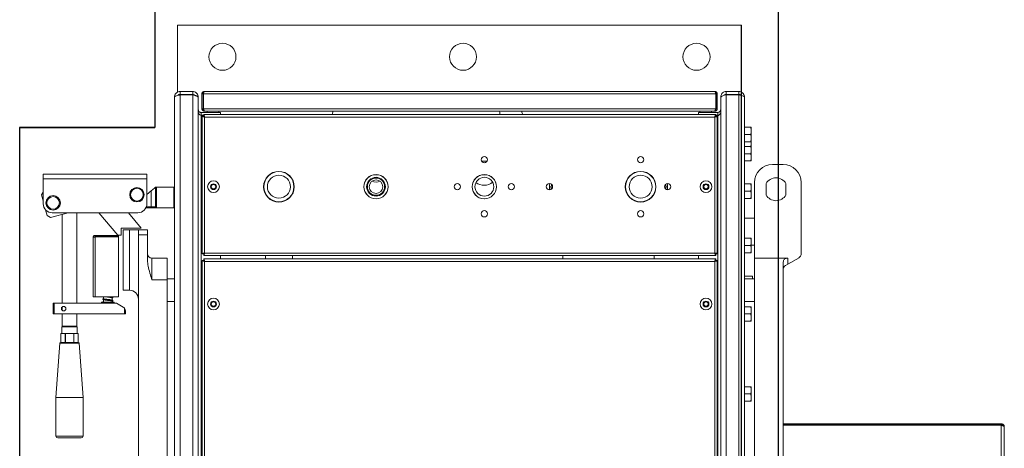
# Model space of a CAD drawing. Header units: metres. Extents: x -44 to 208, y -13 to 238.
# Tile 64 of 154: x 30.376 to 31.455, y 103.541 to 104.011. Entities that reach past the tile are written whole.
import ezdxf

# ---------------------------------------------------------------- set-up
doc = ezdxf.new("R2010")
doc.units = ezdxf.units.M
doc.header["$MEASUREMENT"] = 0
doc.layers.add('HTC-EST', color=253, linetype='Continuous')

# ---------------------------------------------------------------- blocks, each defined once
blk = doc.blocks.new('LS-19')
for p, q in [((-133.8587, 59.67), (-133.8587, 59.0725)), ((-133.1754, 58.0044), (-133.1754, 59.67)), ((-133.2159, 58.0947), (-133.2159, 59.1847)), ((-133.8587, 59.0725), (-134.0068, 59.0725)), ((-133.8587, 59.0725), (-134.0068, 59.0725)), ((-134.0068, 59.0725), (-134.0068, 58.2069)), ((-134.0068, 59.0725), (-133.8587, 59.0725))]:
    blk.add_line(p, q)
at = {"linetype": 'Continuous', "lineweight": 15}
for p, q in [((-133.2159, 59.1847), (-133.834, 59.1847)), ((-133.834, 59.1847), (-133.834, 59.1112)), ((-133.2159, 59.1112), (-133.2159, 59.1847)), ((-133.831, 59.112), (-133.831, 59.1089)), ((-133.831, 59.112), (-133.8172, 59.112)), ((-133.8172, 59.1089), (-133.8172, 59.112)), ((-133.8045, 59.112), (-133.2451, 59.112)), ((-133.2327, 59.1089), (-133.2327, 59.112)), ((-133.2189, 59.112), (-133.2327, 59.112)), ((-133.2189, 59.112), (-133.2189, 59.1089)), ((-133.8371, 58.1735), (-133.8371, 59.1059)), ((-133.831, 59.1089), (-133.8172, 59.1089)), ((-133.831, 58.1709), (-133.831, 59.1085)), ((-133.831, 59.1085), (-133.8172, 59.1085)), ((-133.8172, 58.1709), (-133.8172, 59.1085)), ((-133.8111, 59.1056), (-133.8111, 59.1059)), ((-133.8111, 58.1738), (-133.8111, 59.1056)), ((-133.8071, 59.1095), (-133.8058, 59.1095)), ((-133.8071, 59.1095), (-133.8071, 59.0932)), ((-133.8058, 59.1095), (-133.8058, 59.0932)), ((-133.8055, 59.1095), (-133.2442, 59.1095)), ((-133.8055, 59.1095), (-133.8055, 59.0932)), ((-133.2442, 59.1095), (-133.2442, 59.0932)), ((-133.2426, 59.1095), (-133.2438, 59.1095)), ((-133.2438, 59.1095), (-133.2438, 59.0932)), ((-133.2426, 59.1095), (-133.2426, 59.0932)), ((-133.2388, 59.1059), (-133.2386, 59.1059)), ((-133.2388, 59.1059), (-133.2388, 59.1056)), ((-133.2388, 59.1056), (-133.2388, 58.1738)), ((-133.2189, 59.1089), (-133.2327, 59.1089)), ((-133.2327, 59.1085), (-133.2327, 58.1709)), ((-133.2189, 59.1085), (-133.2327, 59.1085)), ((-133.2189, 59.1085), (-133.2189, 58.1709)), ((-133.2127, 59.1059), (-133.2127, 58.1735)), ((-133.8081, 59.086), (-133.8081, 59.0891)), ((-133.8081, 59.0891), (-133.7869, 59.0891)), ((-133.8058, 59.0932), (-133.8071, 59.0932)), ((-133.8055, 59.0932), (-133.2442, 59.0932)), ((-133.8045, 59.0906), (-133.8045, 59.0909)), ((-133.8045, 59.0906), (-133.8042, 59.0906)), ((-133.8042, 59.0906), (-133.2455, 59.0906)), ((-133.8012, 59.0906), (-133.8012, 59.0891)), ((-133.7884, 59.0891), (-133.7884, 59.0906)), ((-133.7869, 59.0867), (-133.7869, 59.0891)), ((-133.664, 59.0884), (-133.6633, 59.0906)), ((-133.4808, 59.0891), (-133.4811, 59.0906)), ((-133.4806, 59.0867), (-133.4808, 59.0891)), ((-133.4562, 59.0884), (-133.4569, 59.0906)), ((-133.2418, 59.0891), (-133.263, 59.0891)), ((-133.263, 59.0867), (-133.263, 59.0891)), ((-133.2615, 59.0906), (-133.2615, 59.0891)), ((-133.2487, 59.0891), (-133.2487, 59.0906)), ((-133.2455, 59.0906), (-133.2451, 59.0906)), ((-133.2451, 59.0906), (-133.2451, 59.0909)), ((-133.2438, 59.0932), (-133.2426, 59.0932)), ((-133.2418, 59.086), (-133.2418, 59.0891)), ((-133.8081, 59.086), (-133.8051, 59.086)), ((-133.8081, 58.1938), (-133.8081, 59.0856)), ((-133.8081, 59.0856), (-133.8051, 59.0856)), ((-133.8067, 59.085), (-133.8067, 58.9341)), ((-133.8067, 59.085), (-133.8054, 59.085)), ((-133.2442, 59.0867), (-133.8051, 59.0867)), ((-133.8051, 59.0867), (-133.8051, 59.0854)), ((-133.8042, 59.0841), (-133.8042, 58.935)), ((-133.2451, 59.0841), (-133.8042, 59.0841)), ((-133.6644, 59.0867), (-133.664, 59.0884)), ((-133.4557, 59.0867), (-133.4562, 59.0884)), ((-133.2451, 58.935), (-133.2451, 59.0841)), ((-133.2442, 59.0867), (-133.2442, 59.0854)), ((-133.2418, 59.086), (-133.2442, 59.086)), ((-133.2418, 59.0856), (-133.2442, 59.0856)), ((-133.2426, 59.085), (-133.2438, 59.085)), ((-133.2426, 58.9341), (-133.2426, 59.085)), ((-133.2418, 59.086), (-133.2411, 59.0861)), ((-133.2418, 59.0856), (-133.2418, 58.1938)), ((-133.2127, 59.0728), (-133.206, 59.0728)), ((-133.2053, 59.0728), (-133.2053, 59.0689)), ((-133.2053, 59.0689), (-133.2053, 59.061)), ((-133.2127, 59.0649), (-133.206, 59.0649)), ((-133.2127, 59.057), (-133.206, 59.057)), ((-133.2055, 59.057), (-133.2053, 59.0557)), ((-133.2053, 59.061), (-133.2053, 59.057)), ((-133.2053, 59.0571), (-133.2053, 59.0557)), ((-133.2127, 59.0518), (-133.206, 59.0518)), ((-133.2053, 59.0557), (-133.2053, 59.0518)), ((-133.2053, 59.0518), (-133.2053, 59.0479)), ((-133.2053, 59.0479), (-133.2053, 59.04)), ((-133.2127, 59.0439), (-133.206, 59.0439)), ((-133.2127, 59.036), (-133.206, 59.036)), ((-133.2053, 59.04), (-133.2053, 59.036)), ((-133.1821, 59.0321), (-133.1703, 59.0321)), ((-133.8675, 59.0216), (-133.981, 59.0216)), ((-133.981, 59.0165), (-133.981, 59.0216)), ((-133.8675, 59.0165), (-133.981, 59.0165)), ((-133.981, 58.989), (-133.981, 59.0165)), ((-133.8675, 59.0165), (-133.8675, 59.0216)), ((-133.8675, 58.989), (-133.8675, 59.0165)), ((-133.509, 59.0147), (-133.5089, 59.0146)), ((-133.8627, 59.003), (-133.8675, 58.999)), ((-133.859, 59.0062), (-133.8627, 59.003)), ((-133.8627, 58.9855), (-133.8627, 59.003)), ((-133.859, 59.0062), (-133.8578, 59.0072)), ((-133.8578, 59.0062), (-133.859, 59.0062)), ((-133.8578, 59.0062), (-133.8568, 59.0072)), ((-133.8578, 59.0072), (-133.8568, 59.0072)), ((-133.8578, 58.9855), (-133.8578, 59.0062)), ((-133.8568, 59.0072), (-133.8568, 58.9845)), ((-133.838, 59.0072), (-133.8568, 59.0072)), ((-133.838, 58.9845), (-133.838, 59.0072)), ((-133.4264, 59.0077), (-133.4262, 59.0096)), ((-133.4264, 59.0042), (-133.4264, 59.0077)), ((-133.4244, 59.0077), (-133.4264, 59.0077)), ((-133.4262, 59.0096), (-133.4258, 59.0111)), ((-133.4243, 59.0092), (-133.4244, 59.0077)), ((-133.4244, 59.0077), (-133.4244, 59.0048)), ((-133.424, 59.0102), (-133.4243, 59.0092)), ((-133.299, 59.0092), (-133.2992, 59.0102)), ((-133.2988, 59.0077), (-133.299, 59.0092)), ((-133.2988, 59.0077), (-133.2969, 59.0077)), ((-133.2988, 59.0048), (-133.2988, 59.0077)), ((-133.2975, 59.0111), (-133.2971, 59.0096)), ((-133.2971, 59.0096), (-133.2969, 59.0077)), ((-133.2969, 59.0077), (-133.2969, 59.0042)), ((-133.2127, 59.0107), (-133.206, 59.0107)), ((-133.2127, 59.0028), (-133.206, 59.0028)), ((-133.2053, 59.0107), (-133.2053, 59.0067)), ((-133.2053, 59.0067), (-133.2053, 58.9988)), ((-133.2019, 58.9294), (-133.2019, 59.0123)), ((-133.1891, 58.9986), (-133.1891, 59.0112)), ((-133.1673, 59.0112), (-133.1673, 58.9986)), ((-133.1505, 59.0123), (-133.1505, 58.9342)), ((-133.981, 59.0019), (-133.9827, 58.9989)), ((-133.981, 58.9924), (-133.9827, 58.9989)), ((-133.2127, 58.9949), (-133.206, 58.9949)), ((-133.2053, 58.9988), (-133.2053, 58.9949)), ((-133.9766, 58.976), (-133.9783, 58.9822)), ((-133.8623, 58.9845), (-133.8686, 58.9845)), ((-133.8681, 58.9855), (-133.8627, 58.9855)), ((-133.8627, 58.9855), (-133.8578, 58.9855)), ((-133.8623, 58.9845), (-133.8627, 58.9855)), ((-133.8568, 58.9845), (-133.8623, 58.9845)), ((-133.8568, 58.9845), (-133.8578, 58.9855)), ((-133.838, 58.9845), (-133.8568, 58.9845)), ((-133.9766, 58.976), (-133.973, 58.9739)), ((-133.9535, 58.9792), (-133.973, 58.9739)), ((-133.8773, 58.9792), (-133.9711, 58.9792)), ((-133.9601, 58.9774), (-133.9601, 58.88)), ((-133.9443, 58.88), (-133.9443, 58.9792)), ((-133.9199, 58.9792), (-133.8993, 58.9545)), ((-133.8737, 58.9624), (-133.8877, 58.9792)), ((-133.2019, 58.9733), (-133.2127, 58.9733)), ((-133.8954, 58.9624), (-133.8737, 58.9624)), ((-133.8954, 58.9545), (-133.8954, 58.9624)), ((-133.8934, 58.8943), (-133.8934, 58.9605)), ((-133.8934, 58.9605), (-133.8865, 58.9605)), ((-133.8865, 58.8943), (-133.8865, 58.9605)), ((-133.8865, 58.9605), (-133.8766, 58.9605)), ((-133.8766, 58.9605), (-133.8668, 58.9605)), ((-133.8766, 58.955), (-133.8766, 58.9605)), ((-133.8668, 58.9605), (-133.8668, 58.955)), ((-133.9263, 58.8869), (-133.9263, 58.9521)), ((-133.924, 58.9543), (-133.924, 58.9531)), ((-133.8986, 58.9543), (-133.924, 58.9543)), ((-133.924, 58.9531), (-133.8986, 58.9531)), ((-133.924, 58.9527), (-133.924, 58.8869)), ((-133.8986, 58.9527), (-133.924, 58.9527)), ((-133.8993, 58.9545), (-133.8954, 58.9545)), ((-133.8986, 58.9531), (-133.8986, 58.9543)), ((-133.8986, 58.9527), (-133.8986, 58.8869)), ((-133.8668, 58.955), (-133.8766, 58.955)), ((-133.8766, 58.3543), (-133.8766, 58.955)), ((-133.8668, 58.9272), (-133.8668, 58.955)), ((-133.2127, 58.9512), (-133.206, 58.9512)), ((-133.2053, 58.9512), (-133.2053, 58.9473)), ((-133.2127, 58.9433), (-133.206, 58.9433)), ((-133.2053, 58.9473), (-133.2053, 58.9394)), ((-133.2053, 58.9437), (-133.2019, 58.9437)), ((-133.2053, 58.9394), (-133.2053, 58.9354)), ((-133.8618, 58.9294), (-133.8618, 58.9055)), ((-133.8618, 58.9294), (-133.845, 58.9294)), ((-133.845, 58.9294), (-133.845, 58.9055)), ((-133.8067, 58.9341), (-133.8054, 58.9341)), ((-133.8067, 58.9268), (-133.8067, 58.1942)), ((-133.8067, 58.9268), (-133.8054, 58.9268)), ((-133.8051, 58.9324), (-133.8051, 58.9337)), ((-133.8051, 58.9324), (-133.2442, 58.9324)), ((-133.8051, 58.9285), (-133.8051, 58.9272)), ((-133.2442, 58.9285), (-133.8051, 58.9285)), ((-133.8042, 58.935), (-133.2451, 58.935)), ((-133.7869, 58.9324), (-133.7869, 58.9285)), ((-133.7376, 58.9324), (-133.7376, 58.9285)), ((-133.708, 58.9285), (-133.708, 58.9324)), ((-133.4116, 58.9324), (-133.4116, 58.9285)), ((-133.3117, 58.9285), (-133.3117, 58.9324)), ((-133.263, 58.9285), (-133.263, 58.9324)), ((-133.2442, 58.9324), (-133.2442, 58.9337)), ((-133.2442, 58.9285), (-133.2442, 58.9272)), ((-133.2426, 58.9341), (-133.2438, 58.9341)), ((-133.2426, 58.9268), (-133.2438, 58.9268)), ((-133.2426, 58.1942), (-133.2426, 58.9268)), ((-133.2127, 58.9354), (-133.206, 58.9354)), ((-133.1662, 58.9294), (-133.2019, 58.9294)), ((-133.2019, 58.9294), (-133.2019, 58.3739)), ((-133.1662, 58.9294), (-133.1654, 58.9294)), ((-133.153, 58.9299), (-133.1654, 58.9228)), ((-133.1654, 58.9294), (-133.1654, 58.9228)), ((-133.8042, 58.9259), (-133.8042, 58.1951)), ((-133.2451, 58.9259), (-133.8042, 58.9259)), ((-133.2451, 58.1951), (-133.2451, 58.9259)), ((-133.1703, 58.9251), (-133.1703, 58.3244)), ((-133.1654, 58.9228), (-133.1678, 58.9214)), ((-133.845, 58.9055), (-133.8618, 58.9055)), ((-133.8371, 58.9067), (-133.845, 58.9067)), ((-133.845, 58.35), (-133.845, 58.9055)), ((-133.2039, 58.9096), (-133.2127, 58.9096)), ((-133.2019, 58.9067), (-133.2127, 58.9067)), ((-133.2039, 58.9067), (-133.2039, 58.9096)), ((-133.924, 58.8869), (-133.9263, 58.8869)), ((-133.8986, 58.8869), (-133.924, 58.8869)), ((-133.9149, 58.8869), (-133.9149, 58.885)), ((-133.9149, 58.8839), (-133.9149, 58.881)), ((-133.9055, 58.8834), (-133.9055, 58.8859)), ((-133.8934, 58.8943), (-133.8865, 58.8943)), ((-133.9699, 58.8682), (-133.9699, 58.88)), ((-133.9699, 58.88), (-133.9689, 58.88)), ((-133.9689, 58.88), (-133.9689, 58.8682)), ((-133.9008, 58.88), (-133.9689, 58.88)), ((-133.9607, 58.8752), (-133.9607, 58.8752)), ((-133.9607, 58.8752), (-133.9605, 58.8741)), ((-133.9605, 58.8741), (-133.9607, 58.873)), ((-133.9607, 58.873), (-133.9607, 58.8729)), ((-133.9601, 58.8761), (-133.9601, 58.8721)), ((-133.9171, 58.881), (-133.9171, 58.88)), ((-133.9102, 58.881), (-133.9171, 58.881)), ((-133.9033, 58.881), (-133.9102, 58.881)), ((-133.9055, 58.881), (-133.9055, 58.8823)), ((-133.9033, 58.88), (-133.9033, 58.881)), ((-133.8934, 58.8757), (-133.9008, 58.88)), ((-133.9008, 58.88), (-133.9008, 58.88)), ((-133.8934, 58.8757), (-133.9008, 58.88)), ((-133.8934, 58.8757), (-133.8934, 58.8757)), ((-133.8919, 58.8682), (-133.8919, 58.8744)), ((-133.8371, 58.8819), (-133.845, 58.8819)), ((-133.2019, 58.8819), (-133.2127, 58.8819)), ((-133.2127, 58.8761), (-133.206, 58.8761)), ((-133.2053, 58.8761), (-133.2053, 58.8721)), ((-133.9689, 58.8682), (-133.9699, 58.8682)), ((-133.8919, 58.8682), (-133.9689, 58.8682)), ((-133.9601, 58.8682), (-133.9601, 58.8548)), ((-133.9443, 58.8548), (-133.9443, 58.8682)), ((-133.8909, 58.8682), (-133.8919, 58.8682)), ((-133.8909, 58.8715), (-133.8909, 58.8715)), ((-133.8909, 58.8715), (-133.8909, 58.8682)), ((-133.8909, 58.8682), (-133.8909, 58.8715)), ((-133.8909, 58.8682), (-133.8909, 58.8682)), ((-133.2127, 58.8682), (-133.206, 58.8682)), ((-133.2053, 58.8721), (-133.2053, 58.8642)), ((-133.2053, 58.8642), (-133.2053, 58.8603)), ((-133.9601, 58.8548), (-133.9605, 58.8543)), ((-133.9605, 58.8543), (-133.9605, 58.8469)), ((-133.9438, 58.8543), (-133.9605, 58.8543)), ((-133.9601, 58.8548), (-133.9443, 58.8548)), ((-133.9601, 58.8548), (-133.9596, 58.8548)), ((-133.9596, 58.8548), (-133.9443, 58.8548)), ((-133.9438, 58.8543), (-133.9443, 58.8548)), ((-133.9438, 58.8469), (-133.9438, 58.8543)), ((-133.2127, 58.8603), (-133.206, 58.8603)), ((-133.9615, 58.8469), (-133.9615, 58.837)), ((-133.9615, 58.837), (-133.9615, 58.8469)), ((-133.9602, 58.8469), (-133.9615, 58.8469)), ((-133.9602, 58.8469), (-133.9583, 58.8469)), ((-133.957, 58.8469), (-133.9583, 58.8469)), ((-133.957, 58.837), (-133.957, 58.8469)), ((-133.957, 58.8469), (-133.9567, 58.8469)), ((-133.9567, 58.837), (-133.9567, 58.8469)), ((-133.954, 58.8469), (-133.9567, 58.8469)), ((-133.954, 58.8469), (-133.9503, 58.8469)), ((-133.9476, 58.8469), (-133.9503, 58.8469)), ((-133.9476, 58.837), (-133.9476, 58.8469)), ((-133.9476, 58.8469), (-133.9473, 58.8469)), ((-133.9473, 58.837), (-133.9473, 58.8469)), ((-133.946, 58.8469), (-133.9473, 58.8469)), ((-133.946, 58.8469), (-133.9442, 58.8469)), ((-133.9428, 58.8469), (-133.9442, 58.8469)), ((-133.9428, 58.837), (-133.9428, 58.8469)), ((-133.9428, 58.837), (-133.9428, 58.8469)), ((-133.9626, 58.8361), (-133.967, 58.7768)), ((-133.9417, 58.8361), (-133.9626, 58.8361)), ((-133.9427, 58.837), (-133.9616, 58.837)), ((-133.9373, 58.7768), (-133.9417, 58.8361)), ((-133.2127, 58.7885), (-133.206, 58.7885)), ((-133.2053, 58.7885), (-133.2053, 58.7845)), ((-133.967, 58.7768), (-133.967, 58.7343)), ((-133.9373, 58.7768), (-133.967, 58.7768)), ((-133.9373, 58.7343), (-133.9373, 58.7768)), ((-133.2127, 58.7806), (-133.206, 58.7806)), ((-133.2053, 58.7845), (-133.2053, 58.7766)), ((-133.2053, 58.7766), (-133.2053, 58.7727)), ((-133.2127, 58.7727), (-133.206, 58.7727)), ((-132.9314, 58.748), (-133.1703, 58.748)), ((-132.9314, 58.7467), (-133.1703, 58.7467)), ((-132.9314, 58.7464), (-133.1703, 58.7464)), ((-132.9314, 58.748), (-132.9314, 58.7467)), ((-132.9314, 58.7464), (-132.9314, 58.533)), ((-132.9281, 58.7447), (-132.9281, 58.5347)), ((-133.967, 58.7343), (-133.9373, 58.7343)), ((-133.9393, 58.7323), (-133.965, 58.7323))]:
    blk.add_line(p, q, dxfattribs=at)
for centre, radius in [((-133.7846, 59.1501), 0.0148), ((-133.521, 59.1501), 0.0148), ((-133.2653, 59.1501), 0.0148), ((-133.4977, 59.0373), 0.00346), ((-133.3265, 59.0373), 0.00346), ((-133.7228, 59.0077), 0.0168), ((-133.7228, 59.0077), 0.0165), ((-133.3265, 59.0077), 0.0168), ((-133.3265, 59.0077), 0.0165), ((-133.7944, 59.0077), 0.00642), ((-133.7228, 59.0077), 0.0126), ((-133.6164, 59.0077), 0.0133), ((-133.6164, 59.0077), 0.0132), ((-133.6164, 59.0077), 0.0103), ((-133.6164, 59.0077), 0.00938), ((-133.6164, 59.0077), 0.0074), ((-133.4977, 59.0077), 0.0133), ((-133.4977, 59.0077), 0.0132), ((-133.4977, 59.0077), 0.0103), ((-133.3265, 59.0077), 0.0126), ((-133.2549, 59.0077), 0.00642), ((-133.8783, 58.9989), 0.0079), ((-133.8783, 58.9989), 0.00691), ((-133.7944, 59.0077), 0.00321), ((-133.7944, 59.0077), 0.00247), ((-133.5273, 59.0077), 0.00346), ((-133.4681, 59.0077), 0.00346), ((-133.4264, 59.0077), 0.00346), ((-133.2969, 59.0077), 0.00346), ((-133.2549, 59.0077), 0.00321), ((-133.2549, 59.0077), 0.00247), ((-133.9701, 58.99), 0.0079), ((-133.9701, 58.99), 0.00691), ((-133.4977, 58.978), 0.00346), ((-133.3265, 58.978), 0.00346), ((-133.7944, 58.8791), 0.00642), ((-133.2549, 58.8791), 0.00642), ((-133.9586, 58.8741), 0.00247), ((-133.7944, 58.8791), 0.00321), ((-133.7944, 58.8791), 0.00247), ((-133.2549, 58.8791), 0.00321), ((-133.2549, 58.8791), 0.00247)]:
    blk.add_circle(centre, radius, dxfattribs=at)
for centre, radius, start, end in [((-133.4979, 59.0159), 0.0199, 80.7824, 98.1573), ((-133.1821, 59.0123), 0.0197, 90, 180), ((-133.1703, 59.0123), 0.0197, 0, 90), ((-133.6164, 59.0233), 0.0106, 245.6324, 294.3676), ((-133.4979, 59.0077), 0.0132, 89.5683, 138.3058), ((-133.1782, 59.0049), 0.0125, 29.9867, 150.0133), ((-133.4979, 59.0239), 0.0146, 231.9803, 309.4427), ((-133.4979, 59.0077), 0.0132, 221.6941, 270.4315), ((-133.1782, 59.0049), 0.0125, 209.9867, 330.0133), ((-133.9711, 58.989), 0.00987, 180, 270), ((-133.8773, 58.989), 0.00987, 270, 0), ((-133.8618, 58.9343), 0.00494, 180, 270), ((-133.1555, 58.9342), 0.00494, 300, 0), ((-133.1654, 58.9171), 0.00494, 120, 180), ((-133.8865, 58.8844), 0.00987, 0, 90), ((-133.9586, 58.8741), 0.00247, 125.0927, 234.9073), ((-133.9151, 58.881), 0.000494, 60, 180), ((-133.8959, 58.8715), 0.00494, 36.8699, 60), ((-133.8959, 58.8715), 0.00494, 36.8699, 60), ((-133.9616, 58.836), 0.000987, 90, 175.7636), ((-133.9427, 58.836), 0.000987, 4.2364, 90), ((-133.965, 58.7343), 0.00197, 180, 270), ((-133.9393, 58.7343), 0.00197, 270, 0)]:
    blk.add_arc(centre, radius, start, end, dxfattribs=at)
for major_axis, start_param, end_param in [((0.00349, 0.00349), 5.497787, 6.141294), ((-0.00349, 0.00349), 3.926991, 4.570487)]:
    blk.add_ellipse((-133.8959, 58.8715), major_axis=major_axis, ratio=1, start_param=start_param, end_param=end_param, dxfattribs=at)
for points, knots in [([(-133.831, 59.112), (-133.8317, 59.112), (-133.8331, 59.1118), (-133.835, 59.1107), (-133.8364, 59.109), (-133.8371, 59.1073), (-133.8371, 59.1063), (-133.8371, 59.1059)], [0, 0, 0, 0, 0.222503, 0.445032, 0.667561, 0.890089, 1, 1, 1, 1]), ([(-133.8111, 59.1059), (-133.8111, 59.1066), (-133.8113, 59.1081), (-133.8124, 59.11), (-133.8141, 59.1113), (-133.8158, 59.112), (-133.8169, 59.112), (-133.8172, 59.112)], [0, 0, 0, 0, 0.224682, 0.449398, 0.674115, 0.898832, 1, 1, 1, 1]), ([(-133.8045, 59.112), (-133.8048, 59.112), (-133.8054, 59.1119), (-133.8062, 59.1115), (-133.8068, 59.1108), (-133.8071, 59.1101), (-133.8071, 59.1096), (-133.8071, 59.1095)], [0, 0, 0, 0, 0.2203978, 0.4408147, 0.6612317, 0.8816486, 1, 1, 1, 1]), ([(-133.8052, 59.1105), (-133.8053, 59.1105), (-133.8055, 59.1104), (-133.8057, 59.11), (-133.8058, 59.1097), (-133.8058, 59.1095), (-133.8058, 59.1095)], [0, 0, 0, 0, 0.177543, 0.547749, 0.917955, 1, 1, 1, 1]), ([(-133.8055, 59.1095), (-133.8054, 59.1098), (-133.8053, 59.1103), (-133.8051, 59.1111), (-133.8049, 59.1117), (-133.8047, 59.112), (-133.8046, 59.112), (-133.8045, 59.112)], [0, 0, 0, 0, 0.220398, 0.440815, 0.661232, 0.881649, 1, 1, 1, 1]), ([(-133.2451, 59.112), (-133.2451, 59.112), (-133.2449, 59.1119), (-133.2447, 59.1115), (-133.2445, 59.1108), (-133.2443, 59.1101), (-133.2442, 59.1096), (-133.2442, 59.1095)], [0, 0, 0, 0, 0.220398, 0.440815, 0.661232, 0.881649, 1, 1, 1, 1]), ([(-133.2426, 59.1095), (-133.2426, 59.1098), (-133.2427, 59.1103), (-133.2431, 59.1111), (-133.2438, 59.1117), (-133.2445, 59.112), (-133.245, 59.112), (-133.2451, 59.112)], [0, 0, 0, 0, 0.220398, 0.440815, 0.661232, 0.881649, 1, 1, 1, 1]), ([(-133.2438, 59.1095), (-133.2439, 59.1096), (-133.2439, 59.1099), (-133.2441, 59.1103), (-133.2444, 59.1105), (-133.2445, 59.1105)], [0, 0, 0, 0, 0.369869, 0.739739, 1, 1, 1, 1]), ([(-133.2327, 59.112), (-133.2334, 59.112), (-133.2349, 59.1118), (-133.2367, 59.1106), (-133.2381, 59.109), (-133.2387, 59.1073), (-133.2388, 59.1062), (-133.2388, 59.1059)], [0, 0, 0, 0, 0.2246818, 0.4493985, 0.6741154, 0.898832, 1, 1, 1, 1]), ([(-133.2127, 59.1059), (-133.2128, 59.1066), (-133.213, 59.108), (-133.2141, 59.1099), (-133.2158, 59.1113), (-133.2175, 59.112), (-133.2185, 59.112), (-133.2189, 59.112)], [0, 0, 0, 0, 0.222503, 0.445032, 0.667561, 0.890089, 1, 1, 1, 1]), ([(-133.8371, 59.1059), (-133.8371, 59.1061), (-133.8369, 59.1065), (-133.8358, 59.1071), (-133.8341, 59.1076), (-133.8324, 59.1081), (-133.8314, 59.1084), (-133.831, 59.1085)], [0, 0, 0, 0, 0.2225029, 0.4450317, 0.6675605, 0.8900892, 1, 1, 1, 1]), ([(-133.831, 59.1089), (-133.8315, 59.1088), (-133.8323, 59.1087), (-133.8329, 59.1082), (-133.8332, 59.1079)], [0, 0, 0, 0, 0.538247, 1, 1, 1, 1]), ([(-133.815, 59.1078), (-133.8151, 59.1079), (-133.8153, 59.1083), (-133.8161, 59.1087), (-133.8169, 59.1088), (-133.8172, 59.1089)], [0, 0, 0, 0, 0.132094, 0.602073, 1, 1, 1, 1]), ([(-133.8172, 59.1085), (-133.8168, 59.1084), (-133.8161, 59.1082), (-133.8151, 59.1079), (-133.8141, 59.1075), (-133.8132, 59.1072), (-133.8124, 59.1069), (-133.8118, 59.1065), (-133.8114, 59.1062), (-133.8112, 59.1059), (-133.8111, 59.1057), (-133.8111, 59.1056), (-133.8111, 59.1056)], [0, 0, 0, 0, 0.110768, 0.224746, 0.335531, 0.449528, 0.560312, 0.674309, 0.785093, 0.89909, 0.949401, 1, 1, 1, 1]), ([(-133.2388, 59.1056), (-133.2387, 59.1058), (-133.2386, 59.1062), (-133.2374, 59.1069), (-133.2358, 59.1076), (-133.2341, 59.1081), (-133.233, 59.1084), (-133.2327, 59.1085)], [0, 0, 0, 0, 0.224682, 0.449398, 0.674115, 0.898832, 1, 1, 1, 1]), ([(-133.2327, 59.1089), (-133.2331, 59.1088), (-133.2339, 59.1087), (-133.2347, 59.1082), (-133.2349, 59.1078), (-133.2349, 59.1078)], [0, 0, 0, 0, 0.494199, 0.9536, 1, 1, 1, 1]), ([(-133.2168, 59.1079), (-133.2168, 59.108), (-133.2171, 59.1084), (-133.2178, 59.1087), (-133.2185, 59.1088), (-133.2189, 59.1089)], [0, 0, 0, 0, 0.088837, 0.568025, 1, 1, 1, 1]), ([(-133.2189, 59.1085), (-133.2182, 59.1083), (-133.2167, 59.1079), (-133.2148, 59.1074), (-133.2135, 59.1068), (-133.2128, 59.1063), (-133.2128, 59.106), (-133.2127, 59.1059)], [0, 0, 0, 0, 0.222503, 0.445032, 0.667561, 0.890089, 1, 1, 1, 1]), ([(-133.8111, 59.0921), (-133.811, 59.0917), (-133.8109, 59.0908), (-133.8102, 59.0898), (-133.8092, 59.0892), (-133.8084, 59.0892), (-133.8081, 59.0891)], [0, 0, 0, 0, 0.268593, 0.528552, 0.788484, 1, 1, 1, 1]), ([(-133.8081, 59.0856), (-133.8085, 59.0859), (-133.8093, 59.0865), (-133.8103, 59.0873), (-133.811, 59.0881), (-133.811, 59.0885), (-133.8111, 59.0888)], [0, 0, 0, 0, 0.268593, 0.528552, 0.788484, 1, 1, 1, 1]), ([(-133.8071, 59.0932), (-133.8071, 59.0929), (-133.807, 59.0923), (-133.8065, 59.0915), (-133.8058, 59.0909), (-133.8051, 59.0906), (-133.8047, 59.0906), (-133.8045, 59.0906)], [0, 0, 0, 0, 0.225341, 0.450723, 0.676104, 0.901486, 1, 1, 1, 1]), ([(-133.8058, 59.0932), (-133.8058, 59.093), (-133.8058, 59.0926), (-133.8055, 59.0922), (-133.8052, 59.0921), (-133.8051, 59.092)], [0, 0, 0, 0, 0.3879672, 0.7486164, 1, 1, 1, 1]), ([(-133.8042, 59.0906), (-133.8043, 59.0906), (-133.8045, 59.0907), (-133.8048, 59.0912), (-133.8051, 59.0919), (-133.8053, 59.0926), (-133.8054, 59.093), (-133.8055, 59.0932)], [0, 0, 0, 0, 0.225341, 0.450723, 0.676104, 0.901486, 1, 1, 1, 1]), ([(-133.2442, 59.0932), (-133.2443, 59.0929), (-133.2445, 59.0923), (-133.2448, 59.0915), (-133.2451, 59.0909), (-133.2453, 59.0906), (-133.2454, 59.0906), (-133.2455, 59.0906)], [0, 0, 0, 0, 0.225341, 0.450723, 0.676104, 0.901486, 1, 1, 1, 1]), ([(-133.2451, 59.0906), (-133.2448, 59.0906), (-133.2442, 59.0907), (-133.2434, 59.0912), (-133.2428, 59.0919), (-133.2426, 59.0926), (-133.2426, 59.093), (-133.2426, 59.0932)], [0, 0, 0, 0, 0.225341, 0.450723, 0.676104, 0.901486, 1, 1, 1, 1]), ([(-133.2446, 59.092), (-133.2444, 59.0921), (-133.2442, 59.0923), (-133.2439, 59.0927), (-133.2439, 59.093), (-133.2438, 59.0932)], [0, 0, 0, 0, 0.346557, 0.700402, 1, 1, 1, 1]), ([(-133.2418, 59.0891), (-133.2414, 59.0892), (-133.2405, 59.0893), (-133.2395, 59.09), (-133.2389, 59.091), (-133.2388, 59.0918), (-133.2388, 59.0921)], [0, 0, 0, 0, 0.2685929, 0.5285515, 0.7884844, 1, 1, 1, 1]), ([(-133.2388, 59.0888), (-133.2389, 59.0885), (-133.239, 59.0879), (-133.2397, 59.0871), (-133.2407, 59.0863), (-133.2414, 59.0858), (-133.2418, 59.0856)], [0, 0, 0, 0, 0.268593, 0.528552, 0.788484, 1, 1, 1, 1]), ([(-133.8067, 59.085), (-133.8067, 59.0849), (-133.8066, 59.0848), (-133.8062, 59.0846), (-133.8055, 59.0844), (-133.8048, 59.0842), (-133.8043, 59.0841), (-133.8042, 59.0841)], [0, 0, 0, 0, 0.220398, 0.440815, 0.661232, 0.881649, 1, 1, 1, 1]), ([(-133.8054, 59.085), (-133.8054, 59.0849), (-133.8054, 59.0848), (-133.8051, 59.0846), (-133.8047, 59.0844), (-133.8044, 59.0842), (-133.8042, 59.0841), (-133.8042, 59.0841)], [0, 0, 0, 0, 0.236927, 0.473853, 0.710683, 0.947514, 1, 1, 1, 1]), ([(-133.8042, 59.0841), (-133.8042, 59.0844), (-133.8044, 59.085), (-133.8046, 59.0858), (-133.8048, 59.0863), (-133.8049, 59.0866), (-133.8051, 59.0866), (-133.8051, 59.0867)], [0, 0, 0, 0, 0.220398, 0.440815, 0.661232, 0.881649, 1, 1, 1, 1]), ([(-133.8042, 59.0841), (-133.8042, 59.0842), (-133.8044, 59.0846), (-133.8046, 59.085), (-133.8048, 59.0853), (-133.805, 59.0854), (-133.8051, 59.0854), (-133.8051, 59.0854)], [0, 0, 0, 0, 0.236927, 0.473853, 0.710683, 0.947514, 1, 1, 1, 1]), ([(-133.2442, 59.0867), (-133.2443, 59.0866), (-133.2444, 59.0866), (-133.2446, 59.0861), (-133.2448, 59.0854), (-133.245, 59.0847), (-133.2451, 59.0842), (-133.2451, 59.0841)], [0, 0, 0, 0, 0.220398, 0.440815, 0.661232, 0.881649, 1, 1, 1, 1]), ([(-133.2442, 59.0854), (-133.2443, 59.0853), (-133.2444, 59.0853), (-133.2446, 59.085), (-133.2449, 59.0847), (-133.245, 59.0843), (-133.2451, 59.0841), (-133.2451, 59.0841)], [0, 0, 0, 0, 0.236927, 0.473853, 0.710683, 0.947514, 1, 1, 1, 1]), ([(-133.2451, 59.0841), (-133.2448, 59.0842), (-133.2442, 59.0843), (-133.2435, 59.0845), (-133.2429, 59.0847), (-133.2426, 59.0849), (-133.2426, 59.085), (-133.2426, 59.085)], [0, 0, 0, 0, 0.220398, 0.440815, 0.661232, 0.881649, 1, 1, 1, 1]), ([(-133.2451, 59.0841), (-133.245, 59.0842), (-133.2447, 59.0843), (-133.2442, 59.0845), (-133.244, 59.0847), (-133.2439, 59.0849), (-133.2438, 59.085), (-133.2438, 59.085)], [0, 0, 0, 0, 0.236927, 0.473853, 0.710683, 0.947514, 1, 1, 1, 1]), ([(-133.206, 59.0728), (-133.2058, 59.0722), (-133.2055, 59.0709), (-133.2054, 59.0696), (-133.2053, 59.0689)], [0, 0, 0, 0, 0.495458, 1, 1, 1, 1]), ([(-133.2053, 59.0728), (-133.2054, 59.0728), (-133.2054, 59.0728), (-133.2058, 59.0728), (-133.206, 59.0728)], [0, 0, 0, 0, 0.268631, 1, 1, 1, 1]), ([(-133.2053, 59.0689), (-133.2053, 59.0688), (-133.2053, 59.0681), (-133.2055, 59.0668), (-133.2059, 59.0656), (-133.206, 59.0649)], [0, 0, 0, 0, 0.070086, 0.530782, 1, 1, 1, 1]), ([(-133.206, 59.0649), (-133.2058, 59.0643), (-133.2055, 59.063), (-133.2054, 59.0617), (-133.2053, 59.061)], [0, 0, 0, 0, 0.495458, 1, 1, 1, 1]), ([(-133.2053, 59.061), (-133.2053, 59.0609), (-133.2053, 59.0602), (-133.2055, 59.0589), (-133.2059, 59.0577), (-133.206, 59.057)], [0, 0, 0, 0, 0.070086, 0.530782, 1, 1, 1, 1]), ([(-133.206, 59.057), (-133.2058, 59.057), (-133.2054, 59.057), (-133.2054, 59.057), (-133.2053, 59.057)], [0, 0, 0, 0, 0.731369, 1, 1, 1, 1]), ([(-133.2053, 59.0557), (-133.2053, 59.0557), (-133.2053, 59.0549), (-133.2055, 59.0536), (-133.2059, 59.0524), (-133.206, 59.0518)], [0, 0, 0, 0, 0.070086, 0.530782, 1, 1, 1, 1]), ([(-133.206, 59.0518), (-133.2058, 59.0512), (-133.2055, 59.0499), (-133.2054, 59.0485), (-133.2053, 59.0479)], [0, 0, 0, 0, 0.495458, 1, 1, 1, 1]), ([(-133.2053, 59.0518), (-133.2054, 59.0518), (-133.2054, 59.0518), (-133.2058, 59.0518), (-133.206, 59.0518)], [0, 0, 0, 0, 0.268631, 1, 1, 1, 1]), ([(-133.2053, 59.0479), (-133.2053, 59.0478), (-133.2053, 59.0471), (-133.2055, 59.0457), (-133.2059, 59.0445), (-133.206, 59.0439)], [0, 0, 0, 0, 0.070086, 0.530782, 1, 1, 1, 1]), ([(-133.206, 59.0439), (-133.2058, 59.0433), (-133.2055, 59.042), (-133.2054, 59.0406), (-133.2053, 59.04)], [0, 0, 0, 0, 0.495458, 1, 1, 1, 1]), ([(-133.2053, 59.04), (-133.2053, 59.0399), (-133.2053, 59.0392), (-133.2055, 59.0378), (-133.2059, 59.0366), (-133.206, 59.036)], [0, 0, 0, 0, 0.070086, 0.530782, 1, 1, 1, 1]), ([(-133.206, 59.036), (-133.2058, 59.036), (-133.2054, 59.036), (-133.2054, 59.036), (-133.2053, 59.036)], [0, 0, 0, 0, 0.731369, 1, 1, 1, 1]), ([(-133.206, 59.0107), (-133.2058, 59.01), (-133.2055, 59.0087), (-133.2054, 59.0074), (-133.2053, 59.0067)], [0, 0, 0, 0, 0.495458, 1, 1, 1, 1]), ([(-133.2053, 59.0107), (-133.2054, 59.0107), (-133.2054, 59.0107), (-133.2058, 59.0107), (-133.206, 59.0107)], [0, 0, 0, 0, 0.268631, 1, 1, 1, 1]), ([(-133.2053, 59.0067), (-133.2053, 59.0066), (-133.2053, 59.0059), (-133.2055, 59.0046), (-133.2059, 59.0034), (-133.206, 59.0028)], [0, 0, 0, 0, 0.070086, 0.530782, 1, 1, 1, 1]), ([(-133.206, 59.0028), (-133.2058, 59.0021), (-133.2055, 59.0008), (-133.2054, 58.9995), (-133.2053, 58.9988)], [0, 0, 0, 0, 0.495458, 1, 1, 1, 1]), ([(-133.2053, 58.9988), (-133.2053, 58.9987), (-133.2053, 58.998), (-133.2055, 58.9967), (-133.2059, 58.9955), (-133.206, 58.9949)], [0, 0, 0, 0, 0.070086, 0.530782, 1, 1, 1, 1]), ([(-133.206, 58.9949), (-133.2058, 58.9949), (-133.2054, 58.9949), (-133.2054, 58.9949), (-133.2053, 58.9949)], [0, 0, 0, 0, 0.731369, 1, 1, 1, 1]), ([(-133.924, 58.9543), (-133.9242, 58.9543), (-133.9247, 58.9543), (-133.9254, 58.954), (-133.9259, 58.9534), (-133.9262, 58.9527), (-133.9263, 58.9523), (-133.9263, 58.9521)], [0, 0, 0, 0, 0.181124, 0.399193, 0.61727, 0.835347, 1, 1, 1, 1]), ([(-133.9263, 58.9521), (-133.9263, 58.9521), (-133.9262, 58.9522), (-133.9259, 58.9523), (-133.9253, 58.9525), (-133.9247, 58.9526), (-133.9242, 58.9527), (-133.924, 58.9527)], [0, 0, 0, 0, 0.1811237, 0.3991933, 0.61727, 0.8353467, 1, 1, 1, 1]), ([(-133.924, 58.9531), (-133.9241, 58.9531), (-133.9244, 58.953), (-133.9247, 58.9528), (-133.9248, 58.9526), (-133.9249, 58.9526)], [0, 0, 0, 0, 0.344104, 0.688208, 1, 1, 1, 1]), ([(-133.206, 58.9512), (-133.2058, 58.9506), (-133.2055, 58.9493), (-133.2054, 58.948), (-133.2053, 58.9473)], [0, 0, 0, 0, 0.495458, 1, 1, 1, 1]), ([(-133.2053, 58.9512), (-133.2054, 58.9512), (-133.2054, 58.9512), (-133.2058, 58.9512), (-133.206, 58.9512)], [0, 0, 0, 0, 0.268631, 1, 1, 1, 1]), ([(-133.2053, 58.9473), (-133.2053, 58.9472), (-133.2053, 58.9465), (-133.2055, 58.9451), (-133.2059, 58.9439), (-133.206, 58.9433)], [0, 0, 0, 0, 0.070086, 0.530782, 1, 1, 1, 1]), ([(-133.206, 58.9433), (-133.2058, 58.9427), (-133.2055, 58.9414), (-133.2054, 58.9401), (-133.2053, 58.9394)], [0, 0, 0, 0, 0.495458, 1, 1, 1, 1]), ([(-133.2053, 58.9394), (-133.2053, 58.9393), (-133.2053, 58.9386), (-133.2055, 58.9372), (-133.2059, 58.936), (-133.206, 58.9354)], [0, 0, 0, 0, 0.070086, 0.530782, 1, 1, 1, 1]), ([(-133.8618, 58.9055), (-133.8618, 58.9055), (-133.8626, 58.9081), (-133.8642, 58.9131), (-133.8658, 58.9192), (-133.8666, 58.9239), (-133.8667, 58.9261), (-133.8668, 58.9272)], [0, 0, 0, 0, 0.001943, 0.34634, 0.691365, 0.845391, 1, 1, 1, 1]), ([(-133.8042, 58.935), (-133.8045, 58.9349), (-133.805, 58.9348), (-133.8058, 58.9346), (-133.8064, 58.9344), (-133.8067, 58.9342), (-133.8067, 58.9341), (-133.8067, 58.9341)], [0, 0, 0, 0, 0.220398, 0.440815, 0.661232, 0.881649, 1, 1, 1, 1]), ([(-133.8067, 58.9268), (-133.8067, 58.9268), (-133.8066, 58.9266), (-133.8062, 58.9264), (-133.8055, 58.9262), (-133.8048, 58.9261), (-133.8043, 58.926), (-133.8042, 58.9259)], [0, 0, 0, 0, 0.220398, 0.440815, 0.661232, 0.881649, 1, 1, 1, 1]), ([(-133.8042, 58.935), (-133.8043, 58.9349), (-133.8046, 58.9348), (-133.805, 58.9346), (-133.8053, 58.9343), (-133.8054, 58.9342), (-133.8054, 58.9341), (-133.8054, 58.9341)], [0, 0, 0, 0, 0.236927, 0.473853, 0.710683, 0.947514, 1, 1, 1, 1]), ([(-133.8054, 58.9268), (-133.8054, 58.9268), (-133.8054, 58.9266), (-133.8051, 58.9264), (-133.8047, 58.9262), (-133.8044, 58.926), (-133.8042, 58.9259), (-133.8042, 58.9259)], [0, 0, 0, 0, 0.236927, 0.473853, 0.710683, 0.947514, 1, 1, 1, 1]), ([(-133.8051, 58.9324), (-133.805, 58.9325), (-133.8049, 58.9325), (-133.8047, 58.933), (-133.8045, 58.9337), (-133.8043, 58.9344), (-133.8042, 58.9348), (-133.8042, 58.935)], [0, 0, 0, 0, 0.220398, 0.440815, 0.661232, 0.881649, 1, 1, 1, 1]), ([(-133.8051, 58.9337), (-133.805, 58.9337), (-133.8049, 58.9338), (-133.8046, 58.934), (-133.8044, 58.9344), (-133.8043, 58.9348), (-133.8042, 58.935), (-133.8042, 58.935)], [0, 0, 0, 0, 0.236927, 0.473853, 0.710683, 0.947514, 1, 1, 1, 1]), ([(-133.8042, 58.9259), (-133.8042, 58.9262), (-133.8044, 58.9268), (-133.8046, 58.9276), (-133.8048, 58.9282), (-133.8049, 58.9284), (-133.8051, 58.9285), (-133.8051, 58.9285)], [0, 0, 0, 0, 0.220398, 0.440815, 0.661232, 0.881649, 1, 1, 1, 1]), ([(-133.8042, 58.9259), (-133.8042, 58.9261), (-133.8044, 58.9264), (-133.8046, 58.9268), (-133.8048, 58.9271), (-133.805, 58.9272), (-133.8051, 58.9272), (-133.8051, 58.9272)], [0, 0, 0, 0, 0.236927, 0.473853, 0.710683, 0.947514, 1, 1, 1, 1]), ([(-133.2426, 58.9341), (-133.2426, 58.9341), (-133.2427, 58.9343), (-133.2431, 58.9345), (-133.2438, 58.9347), (-133.2445, 58.9349), (-133.245, 58.935), (-133.2451, 58.935)], [0, 0, 0, 0, 0.220398, 0.440815, 0.661232, 0.881649, 1, 1, 1, 1]), ([(-133.2438, 58.9341), (-133.2439, 58.9341), (-133.2439, 58.9343), (-133.2442, 58.9345), (-133.2446, 58.9347), (-133.2449, 58.9349), (-133.2451, 58.935), (-133.2451, 58.935)], [0, 0, 0, 0, 0.236927, 0.473853, 0.710683, 0.947514, 1, 1, 1, 1]), ([(-133.2451, 58.935), (-133.2451, 58.9347), (-133.2449, 58.9341), (-133.2447, 58.9333), (-133.2445, 58.9327), (-133.2443, 58.9325), (-133.2442, 58.9324), (-133.2442, 58.9324)], [0, 0, 0, 0, 0.220398, 0.440815, 0.661232, 0.881649, 1, 1, 1, 1]), ([(-133.2451, 58.935), (-133.2451, 58.9348), (-133.2449, 58.9345), (-133.2447, 58.9341), (-133.2445, 58.9338), (-133.2443, 58.9337), (-133.2442, 58.9337), (-133.2442, 58.9337)], [0, 0, 0, 0, 0.236927, 0.473853, 0.710683, 0.947514, 1, 1, 1, 1]), ([(-133.2442, 58.9285), (-133.2443, 58.9285), (-133.2444, 58.9284), (-133.2446, 58.9279), (-133.2448, 58.9272), (-133.245, 58.9265), (-133.2451, 58.9261), (-133.2451, 58.9259)], [0, 0, 0, 0, 0.220398, 0.440815, 0.661232, 0.881649, 1, 1, 1, 1]), ([(-133.2442, 58.9272), (-133.2443, 58.9272), (-133.2444, 58.9271), (-133.2446, 58.9269), (-133.2449, 58.9265), (-133.245, 58.9261), (-133.2451, 58.9259), (-133.2451, 58.9259)], [0, 0, 0, 0, 0.236927, 0.473853, 0.710683, 0.947514, 1, 1, 1, 1]), ([(-133.2451, 58.9259), (-133.2448, 58.926), (-133.2442, 58.9261), (-133.2435, 58.9263), (-133.2429, 58.9265), (-133.2426, 58.9267), (-133.2426, 58.9268), (-133.2426, 58.9268)], [0, 0, 0, 0, 0.220398, 0.440815, 0.661232, 0.881649, 1, 1, 1, 1]), ([(-133.2451, 58.9259), (-133.245, 58.926), (-133.2447, 58.9261), (-133.2442, 58.9264), (-133.244, 58.9266), (-133.2439, 58.9267), (-133.2438, 58.9268), (-133.2438, 58.9268)], [0, 0, 0, 0, 0.236927, 0.473853, 0.710683, 0.947514, 1, 1, 1, 1]), ([(-133.206, 58.9354), (-133.2058, 58.9354), (-133.2054, 58.9354), (-133.2054, 58.9354), (-133.2053, 58.9354)], [0, 0, 0, 0, 0.731369, 1, 1, 1, 1]), ([(-133.1703, 58.9251), (-133.1702, 58.9257), (-133.1701, 58.9267), (-133.1691, 58.928), (-133.1679, 58.9289), (-133.1668, 58.9293), (-133.1663, 58.9294), (-133.1662, 58.9294)], [0, 0, 0, 0, 0.303577, 0.57954, 0.790069, 0.962394, 1, 1, 1, 1]), ([(-133.9149, 58.8852), (-133.9151, 58.8852), (-133.9154, 58.8851), (-133.9156, 58.8847), (-133.9156, 58.8844), (-133.9154, 58.884), (-133.915, 58.8839), (-133.9144, 58.8837), (-133.9137, 58.8836), (-133.9127, 58.8835), (-133.9114, 58.8833), (-133.91, 58.8831), (-133.9086, 58.883), (-133.9074, 58.8828), (-133.9064, 58.8827), (-133.9058, 58.8825), (-133.9057, 58.8825), (-133.9057, 58.8825)], [0, 0, 0, 0, 0.074127, 0.123622, 0.1546, 0.188235, 0.251232, 0.314314, 0.382963, 0.455694, 0.534427, 0.618076, 0.702734, 0.785266, 0.869149, 0.944068, 1, 1, 1, 1]), ([(-133.9055, 58.8821), (-133.9054, 58.8821), (-133.9051, 58.8822), (-133.9048, 58.8824), (-133.9047, 58.8827), (-133.9048, 58.8831), (-133.9054, 58.8835), (-133.9062, 58.8836), (-133.9074, 58.8838), (-133.9085, 58.8839), (-133.9098, 58.8841), (-133.9112, 58.8843), (-133.9125, 58.8844), (-133.9136, 58.8846), (-133.9144, 58.8847), (-133.9147, 58.8848), (-133.9147, 58.8848), (-133.9147, 58.8848)], [0, 0, 0, 0, 0.036858, 0.09938, 0.132507, 0.167749, 0.236558, 0.367837, 0.436542, 0.508108, 0.587103, 0.669718, 0.751799, 0.834556, 0.916414, 0.979689, 1, 1, 1, 1]), ([(-133.9118, 58.8869), (-133.9117, 58.8869), (-133.9111, 58.8868), (-133.9099, 58.8867), (-133.9086, 58.8865), (-133.9075, 58.8864), (-133.9067, 58.8863), (-133.906, 58.8862), (-133.9057, 58.886), (-133.9057, 58.8861), (-133.9057, 58.8861)], [0, 0, 0, 0, 0.069445, 0.246172, 0.414126, 0.563602, 0.702789, 0.832525, 0.963164, 1, 1, 1, 1]), ([(-133.9055, 58.8857), (-133.9053, 58.8857), (-133.905, 58.8858), (-133.9048, 58.886), (-133.9047, 58.8863), (-133.9048, 58.8867), (-133.905, 58.8868), (-133.9052, 58.8869), (-133.9053, 58.8869)], [0, 0, 0, 0, 0.25542, 0.475783, 0.555884, 0.635135, 0.865716, 1, 1, 1, 1]), ([(-133.9586, 58.8765), (-133.9586, 58.8765), (-133.9592, 58.8766), (-133.9597, 58.8763), (-133.9599, 58.8761), (-133.96, 58.8761)], [0, 0, 0, 0, 0.080946, 0.68638, 1, 1, 1, 1]), ([(-133.9149, 58.8816), (-133.915, 58.8816), (-133.9153, 58.8815), (-133.9155, 58.8813), (-133.9156, 58.8811), (-133.9156, 58.881)], [0, 0, 0, 0, 0.155439, 0.568035, 1, 1, 1, 1]), ([(-133.206, 58.8761), (-133.2058, 58.8754), (-133.2055, 58.8741), (-133.2054, 58.8728), (-133.2053, 58.8721)], [0, 0, 0, 0, 0.495458, 1, 1, 1, 1]), ([(-133.2053, 58.8761), (-133.2054, 58.8761), (-133.2054, 58.8761), (-133.2058, 58.8761), (-133.206, 58.8761)], [0, 0, 0, 0, 0.268631, 1, 1, 1, 1]), ([(-133.96, 58.8721), (-133.9598, 58.8719), (-133.9596, 58.8717), (-133.9588, 58.8717), (-133.9586, 58.8716)], [0, 0, 0, 0, 0.642106, 1, 1, 1, 1]), ([(-133.2053, 58.8721), (-133.2053, 58.872), (-133.2053, 58.8713), (-133.2055, 58.87), (-133.2059, 58.8688), (-133.206, 58.8682)], [0, 0, 0, 0, 0.070086, 0.530782, 1, 1, 1, 1]), ([(-133.206, 58.8682), (-133.2058, 58.8675), (-133.2055, 58.8662), (-133.2054, 58.8649), (-133.2053, 58.8642)], [0, 0, 0, 0, 0.495458, 1, 1, 1, 1]), ([(-133.2053, 58.8642), (-133.2053, 58.8641), (-133.2053, 58.8634), (-133.2055, 58.8621), (-133.2059, 58.8609), (-133.206, 58.8603)], [0, 0, 0, 0, 0.070086, 0.530782, 1, 1, 1, 1]), ([(-133.206, 58.8603), (-133.2058, 58.8603), (-133.2054, 58.8603), (-133.2054, 58.8603), (-133.2053, 58.8603)], [0, 0, 0, 0, 0.731369, 1, 1, 1, 1]), ([(-133.206, 58.7885), (-133.2058, 58.7878), (-133.2055, 58.7865), (-133.2054, 58.7852), (-133.2053, 58.7845)], [0, 0, 0, 0, 0.495458, 1, 1, 1, 1]), ([(-133.2053, 58.7885), (-133.2054, 58.7885), (-133.2054, 58.7885), (-133.2058, 58.7885), (-133.206, 58.7885)], [0, 0, 0, 0, 0.268631, 1, 1, 1, 1]), ([(-133.2053, 58.7845), (-133.2053, 58.7844), (-133.2053, 58.7837), (-133.2055, 58.7824), (-133.2059, 58.7812), (-133.206, 58.7806)], [0, 0, 0, 0, 0.070086, 0.530782, 1, 1, 1, 1]), ([(-133.206, 58.7806), (-133.2058, 58.7799), (-133.2055, 58.7786), (-133.2054, 58.7773), (-133.2053, 58.7766)], [0, 0, 0, 0, 0.495458, 1, 1, 1, 1]), ([(-133.2053, 58.7766), (-133.2053, 58.7765), (-133.2053, 58.7758), (-133.2055, 58.7745), (-133.2059, 58.7733), (-133.206, 58.7727)], [0, 0, 0, 0, 0.070086, 0.530782, 1, 1, 1, 1]), ([(-133.206, 58.7727), (-133.2058, 58.7727), (-133.2054, 58.7727), (-133.2054, 58.7727), (-133.2053, 58.7727)], [0, 0, 0, 0, 0.731369, 1, 1, 1, 1]), ([(-132.9281, 58.7447), (-132.9281, 58.7451), (-132.9282, 58.7459), (-132.9288, 58.7469), (-132.9297, 58.7476), (-132.9306, 58.748), (-132.9312, 58.748), (-132.9314, 58.748)], [0, 0, 0, 0, 0.225283, 0.45062, 0.675956, 0.901292, 1, 1, 1, 1]), ([(-132.9297, 58.7458), (-132.9298, 58.7459), (-132.93, 58.7462), (-132.9305, 58.7466), (-132.931, 58.7467), (-132.9313, 58.7467), (-132.9314, 58.7467)], [0, 0, 0, 0, 0.174573, 0.563687, 0.952801, 1, 1, 1, 1]), ([(-132.9314, 58.7464), (-132.931, 58.7462), (-132.9302, 58.746), (-132.9292, 58.7456), (-132.9285, 58.7453), (-132.9281, 58.745), (-132.9281, 58.7448), (-132.9281, 58.7447)], [0, 0, 0, 0, 0.2252832, 0.4506196, 0.6759561, 0.9012925, 1, 1, 1, 1])]:
    blk.add_open_spline(points, degree=3, knots=knots, dxfattribs=at)

msp = doc.modelspace()

# ---------------------------------------------------------------- block references
at = {"layer": 'HTC-EST'}
msp.add_blockref('LS-19', (164.3826, 44.82), dxfattribs=at)

doc.saveas('drawing.dxf')
